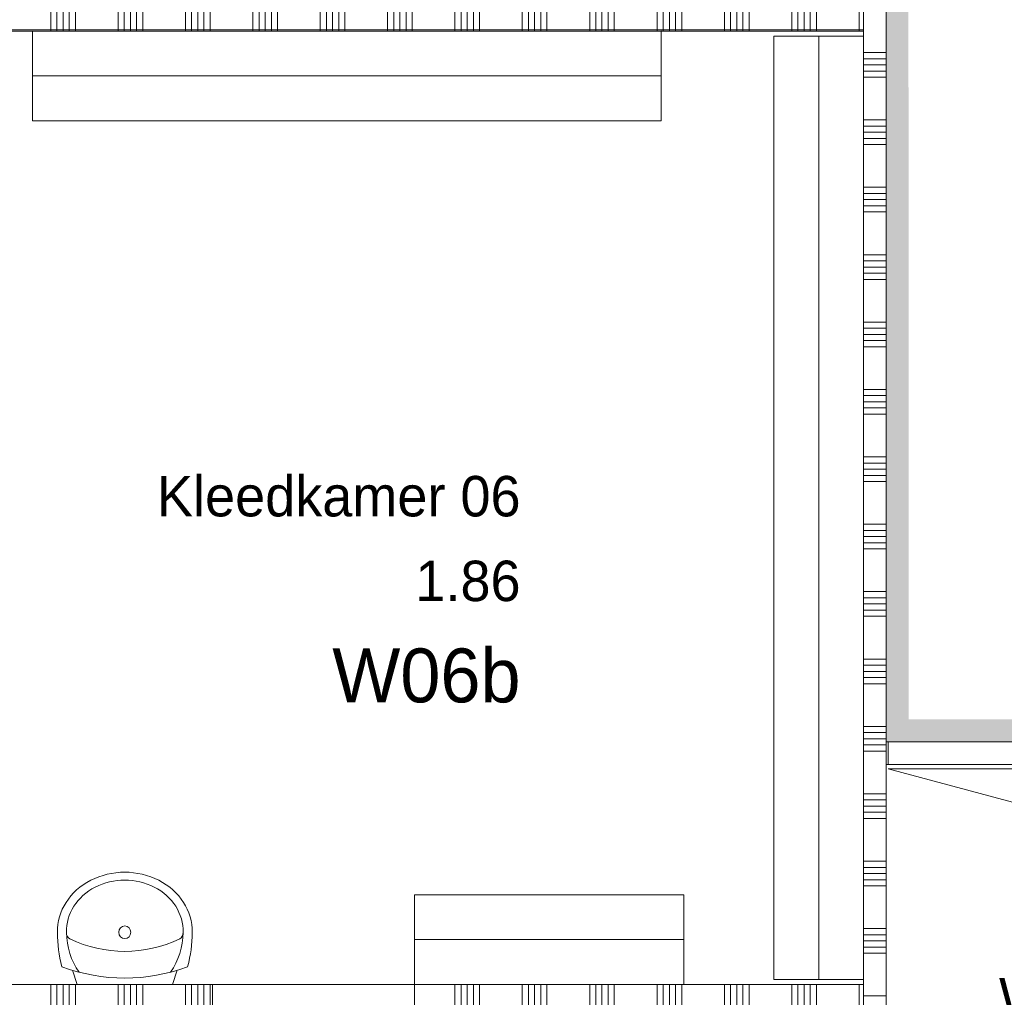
# Model space of a CAD drawing. Header units: millimetres. Extents: x -850 to 154668, y -25041 to 71030.
# Tile 21 of 211: x 46852 to 51237, y 3293 to 7645. Entities that reach past the tile are written whole.
import ezdxf
from ezdxf.enums import TextEntityAlignment as Align

# ---------------------------------------------------------------- set-up
doc = ezdxf.new("R2010")
doc.units = ezdxf.units.MM
doc.header["$MEASUREMENT"] = 0
doc.linetypes.add('B0702', pattern=[117.37, 78.119999, -39.250001])
for name, color, linetype in [('Info Wandafwerking aanduiding', 7, 'Continuous'), ('Info Wandafwerking aanduiding Doorsnede-arcering', 7, 'Continuous'), ('New_22 NC Binnenwanden', 7, 'Continuous'), ('New_22 NC Binnenwanden Deuren', 7, 'Continuous'), ('New_22 NC Binnenwanden Doorsnede-arcering', 7, 'Continuous'), ('New_72 Vaste Inrichting', 7, 'Continuous'), ('New_72 Vaste Inrichting Afdek-arcering', 7, 'Continuous'), ('New_74 Sanitair', 7, 'Continuous'), ('New_Z Ruimtefuncties', 7, 'Continuous'), ('New_Z Ruimtefuncties Zone omranding', 7, 'Continuous'), ('New_Z Ruimtefuncties Zone tekst', 7, 'Continuous')]:
    doc.layers.add(name, color=color, linetype=linetype)
doc.styles.add('GENERATED_STYLE_1', font='txt')
doc.styles.add('GENERATED_STYLE_2', font='txt')

# ---------------------------------------------------------------- blocks, each defined once
blk = doc.blocks.new('Wasbak 2 22 KM')
at = {"layer": 'New_74 Sanitair', "color": 1, "linetype": 'Continuous', "lineweight": 0}
for p, q in [((-212.2, 0), (-233.1, -63.4)), ((212.2, 0), (-212.2, 0)), ((212.2, 0), (233.1, -63.4))]:
    blk.add_line(p, q, dxfattribs=at)
for centre, major_axis, ratio, start_param, end_param in [((0, -1041.4), (0, 1013), 0.882121, 5.964482, 6.601889), ((166.6, -232.4), (0, 528.9), 0.882121, 1.277244, 1.570796), ((0, -238.1), (0, 294.7), 0.882121, 0.900825, 1.551564), ((0, -238.1), (0, 294.7), 0.882121, 4.731621, 5.38236), ((-166.6, -232.4), (0, 528.9), 0.882121, 4.712389, 5.005942), ((0, -869.9), (0, 722.5), 0.882121, 5.889409, 6.676962), ((-230, -232.4), (0, 34), 0.882121, 0.507228, 1.570796), ((230, -232.4), (0, 34), 0.882121, 4.712389, 5.775958), ((0, -236.8), (300, 0), 0.877396, 3.124925, 6.299853), ((0, -236.8), (260, 0), 0.877396, 3.122361, 6.302417)]:
    blk.add_ellipse(centre, major_axis=major_axis, ratio=ratio, start_param=start_param, end_param=end_param, dxfattribs=at)
blk.add_ellipse((0, -232.4), major_axis=(0, 28.2), ratio=0.946667, dxfattribs=at)
blk = doc.blocks.new('Slab_23_2', base_point=(46909.3, 7594.6))
at = {"layer": 'New_72 Vaste Inrichting Afdek-arcering', "linetype": 'Continuous', "lineweight": 0, "true_color": 0x000000}
h = blk.add_hatch(dxfattribs=at)
h.set_pattern_fill('920_Lijnen_horz_150_0002', color=18, style=0, pattern_type=2)
h.set_pattern_definition([(0.015, (47049.02, 7394.6), (-0.056, 218.032), [])])
h.paths.add_polyline_path([(46909.3, 7594.6), (46909, 7194.6), (49709, 7194.6), (49708.9, 7595.3)])
at = {"layer": 'New_72 Vaste Inrichting', "color": 1, "linetype": 'Continuous', "lineweight": 0, "flags": 128}
blk.add_lwpolyline([(46909.3, 7594.6), (46909, 7194.6), (49709, 7194.6), (49708.9, 7595.3)], close=True, dxfattribs=at)
blk = doc.blocks.new('Slab_24_2', base_point=(50610.2, 7572))
at = {"layer": 'New_72 Vaste Inrichting Afdek-arcering', "linetype": 'Continuous', "lineweight": 0, "true_color": 0x000000}
h = blk.add_hatch(dxfattribs=at)
h.set_pattern_fill('920_Lijnen_horz_150_0002', color=18, style=0, pattern_type=2)
h.set_pattern_definition([(270, (50410.15, 7106.6), (218.032, 0), [])])
h.paths.add_polyline_path([(50610.2, 7572), (50210.3, 7572), (50210.1, 3372), (50610.2, 3372)])
at = {"layer": 'New_72 Vaste Inrichting', "color": 1, "linetype": 'Continuous', "lineweight": 0, "flags": 128}
blk.add_lwpolyline([(50610.2, 7572), (50210.3, 7572), (50210.1, 3372), (50610.2, 3372)], close=True, dxfattribs=at)
blk = doc.blocks.new('Slab_25_2', base_point=(49810.1, 3350))
at = {"layer": 'New_72 Vaste Inrichting Afdek-arcering', "linetype": 'Continuous', "lineweight": 0, "true_color": 0x000000}
h = blk.add_hatch(dxfattribs=at)
h.set_pattern_fill('920_Lijnen_horz_150_0002', color=18, style=0, pattern_type=2)
h.set_pattern_definition([(180.001, (47232.35, 3550.01), (-0.003, 218.032), [])])
h.paths.add_polyline_path([(49810.1, 3350), (49809.9, 3749.4), (48609.9, 3749.7), (48609.9, 3350)])
at = {"layer": 'New_72 Vaste Inrichting', "color": 1, "linetype": 'Continuous', "lineweight": 0, "flags": 128}
blk.add_lwpolyline([(49810.1, 3350), (49809.9, 3749.4), (48609.9, 3749.7), (48609.9, 3350)], close=True, dxfattribs=at)
blk = doc.blocks.new('*X1380')
at = {"layer": 'New_22 NC Binnenwanden Doorsnede-arcering', "color": 254, "linetype": 'Continuous', "lineweight": 0, "true_color": 0xe9ebeb}
for p, q in [((45900, 7594.6), (45900, 7694.6)), ((46090.3, 7594.6), (46090.3, 7694.6)), ((46117.7, 7594.6), (46117.7, 7694.6)), ((46145.1, 7594.6), (46145.1, 7694.6)), ((46172.6, 7594.6), (46172.6, 7694.6)), ((46200, 7594.6), (46200, 7694.6)), ((46390.3, 7594.6), (46390.3, 7694.6)), ((46417.7, 7594.6), (46417.7, 7694.6)), ((46445.1, 7594.6), (46445.1, 7694.6)), ((46472.6, 7594.6), (46472.6, 7694.6)), ((46500, 7594.6), (46500, 7694.6)), ((46690.3, 7594.6), (46690.3, 7694.6)), ((46717.7, 7594.6), (46717.7, 7694.6)), ((46745.1, 7594.6), (46745.1, 7694.6)), ((46772.6, 7594.6), (46772.6, 7694.6)), ((46800, 7594.6), (46800, 7694.6)), ((46990.3, 7594.6), (46990.3, 7694.6)), ((47017.7, 7594.6), (47017.7, 7694.6)), ((47045.1, 7594.6), (47045.1, 7694.6)), ((47072.6, 7594.6), (47072.6, 7694.6)), ((47100, 7594.6), (47100, 7694.6)), ((47290.3, 7594.6), (47290.3, 7694.6)), ((47317.7, 7594.6), (47317.7, 7694.6)), ((47345.1, 7594.6), (47345.1, 7694.6)), ((47372.6, 7594.6), (47372.6, 7694.6)), ((47400, 7594.6), (47400, 7694.6)), ((47590.3, 7594.6), (47590.3, 7694.6)), ((47617.7, 7594.6), (47617.7, 7694.6)), ((47645.1, 7594.6), (47645.1, 7694.6)), ((47672.6, 7594.6), (47672.6, 7694.6)), ((47700, 7594.6), (47700, 7694.6)), ((47890.3, 7594.6), (47890.3, 7694.6)), ((47917.7, 7594.6), (47917.7, 7694.6)), ((47945.1, 7594.6), (47945.1, 7694.6)), ((47972.6, 7594.6), (47972.6, 7694.6)), ((48000, 7594.6), (48000, 7694.6)), ((48190.3, 7594.6), (48190.3, 7694.6)), ((48217.7, 7594.6), (48217.7, 7694.6)), ((48245.1, 7594.6), (48245.1, 7694.6)), ((48272.6, 7594.6), (48272.6, 7694.6)), ((48300, 7594.6), (48300, 7694.6)), ((48490.3, 7594.6), (48490.3, 7694.6)), ((48517.7, 7594.6), (48517.7, 7694.6)), ((48545.1, 7594.6), (48545.1, 7694.6)), ((48572.6, 7594.6), (48572.6, 7694.6)), ((48600, 7594.6), (48600, 7694.6)), ((48790.3, 7594.6), (48790.3, 7694.6)), ((48817.7, 7594.6), (48817.7, 7694.6)), ((48845.1, 7594.6), (48845.1, 7694.6)), ((48872.6, 7594.6), (48872.6, 7694.6)), ((48900, 7594.6), (48900, 7694.6)), ((49090.3, 7594.6), (49090.3, 7694.6)), ((49117.7, 7594.6), (49117.7, 7694.6)), ((49145.1, 7594.6), (49145.1, 7694.6)), ((49172.6, 7594.6), (49172.6, 7694.6)), ((49200, 7594.6), (49200, 7694.6)), ((49390.3, 7594.6), (49390.3, 7694.6)), ((49417.7, 7594.6), (49417.7, 7694.6)), ((49445.1, 7594.6), (49445.1, 7694.6)), ((49472.6, 7594.6), (49472.6, 7694.6)), ((49500, 7594.6), (49500, 7694.6)), ((49690.3, 7594.6), (49690.3, 7694.6)), ((49717.7, 7594.6), (49717.7, 7694.6)), ((49745.1, 7594.6), (49745.1, 7694.6)), ((49772.6, 7594.6), (49772.6, 7694.6)), ((49800, 7594.6), (49800, 7694.6)), ((49990.3, 7594.6), (49990.3, 7694.6)), ((50017.7, 7594.6), (50017.7, 7694.6)), ((50045.1, 7594.6), (50045.1, 7694.6)), ((50072.6, 7594.6), (50072.6, 7694.6)), ((50100, 7594.6), (50100, 7694.6)), ((50290.3, 7594.6), (50290.3, 7694.6)), ((50317.7, 7594.6), (50317.7, 7694.6)), ((50345.1, 7594.6), (50345.1, 7694.6)), ((50372.6, 7594.6), (50372.6, 7694.6)), ((50400, 7594.6), (50400, 7694.6)), ((50590.3, 7594.6), (50590.3, 7694.6))]:
    blk.add_line(p, q, dxfattribs=at)
blk = doc.blocks.new('Wall_213_2', base_point=(50610.2, 7694.6))
at = {"layer": 'New_22 NC Binnenwanden', "color": 8, "linetype": 'Continuous', "lineweight": 0, "true_color": 0x778488, "flags": 128}
for points in [[(50610.2, 7694.6), (45885, 7694.6)], [(50610.2, 7694.6), (50610.2, 7594.6)], [(45885, 7594.6), (50610.2, 7594.6)]]:
    blk.add_lwpolyline(points, dxfattribs=at)
at = {"layer": 'New_22 NC Binnenwanden', "color": 8, "lineweight": 0, "true_color": 0x778488}
blk.add_blockref('*X1380', (0, 0), dxfattribs=at)
blk = doc.blocks.new('Wall_356_2', base_point=(51910, 4430))
at = {"layer": 'Info Wandafwerking aanduiding Doorsnede-arcering', "linetype": 'Continuous', "lineweight": 0}
for points in [[(50810.2, 4530), (50710.2, 4430.1), (50810.2, 4430)], [(50710.2, 4530), (50710.2, 4430), (50810.2, 4530)], [(51810, 4530), (50810.2, 4530), (50810.2, 4430), (51810, 4430)]]:
    blk.add_hatch(color=1, dxfattribs=at).paths.add_polyline_path(points)
at = {"layer": 'Info Wandafwerking aanduiding', "color": 9, "linetype": 'Continuous', "lineweight": 0, "flags": 128}
blk.add_lwpolyline([(50710.2, 4430), (50710.2, 4530)], dxfattribs=at)
blk = doc.blocks.new('Wall_357_2', base_point=(50710.2, 4430))
at = {"layer": 'Info Wandafwerking aanduiding Doorsnede-arcering', "linetype": 'Continuous', "lineweight": 0}
for points in [[(50710, 8145.1), (50810, 8145.1), (50810, 8245.1)], [(50710, 8245.1), (50710, 8145.1), (50810, 8245.1)], [(50810.2, 4530), (50810, 8145.1), (50710, 8145.1), (50710.2, 4530)]]:
    blk.add_hatch(color=1, dxfattribs=at).paths.add_polyline_path(points)
at = {"layer": 'Info Wandafwerking aanduiding', "color": 9, "linetype": 'Continuous', "lineweight": 0, "flags": 128}
blk.add_lwpolyline([(50810, 8245.1), (50710, 8245.1)], dxfattribs=at)
blk = doc.blocks.new('*X2518')
at = {"layer": 'New_22 NC Binnenwanden Doorsnede-arcering', "color": 254, "linetype": 'Continuous', "lineweight": 0, "true_color": 0xe9ebeb}
for p, q in [((50642.8, 7498.9), (50610.2, 7498.9)), ((50710.2, 7498.9), (50642.8, 7498.9)), ((50642.8, 7471.5), (50610.2, 7471.5)), ((50710.2, 7471.5), (50642.8, 7471.5)), ((50642.8, 7444.1), (50610.2, 7444.1)), ((50642.8, 7416.6), (50610.2, 7416.6)), ((50710.2, 7444.1), (50642.8, 7444.1)), ((50710.2, 7416.6), (50642.8, 7416.6)), ((50642.8, 7389.2), (50610.2, 7389.2)), ((50710.2, 7389.2), (50642.8, 7389.2)), ((50642.8, 7198.9), (50610.1, 7198.9)), ((50710.1, 7198.9), (50642.8, 7198.9)), ((50642.8, 7171.5), (50610.1, 7171.5)), ((50710.1, 7171.5), (50642.8, 7171.5)), ((50642.8, 7144.1), (50610.1, 7144.1)), ((50642.8, 7116.6), (50610.1, 7116.6)), ((50710.1, 7144.1), (50642.8, 7144.1)), ((50710.1, 7116.6), (50642.8, 7116.6)), ((50642.8, 7089.2), (50610.1, 7089.2)), ((50710.1, 7089.2), (50642.8, 7089.2)), ((50642.8, 6898.9), (50610.1, 6898.9)), ((50710.1, 6898.9), (50642.8, 6898.9)), ((50642.8, 6871.5), (50610.1, 6871.5)), ((50642.8, 6844.1), (50610.1, 6844.1)), ((50710.1, 6871.5), (50642.8, 6871.5)), ((50710.1, 6844.1), (50642.8, 6844.1)), ((50642.8, 6816.6), (50610.1, 6816.6)), ((50710.1, 6816.6), (50642.8, 6816.6)), ((50642.8, 6789.2), (50610.1, 6789.2)), ((50710.1, 6789.2), (50642.8, 6789.2)), ((50642.8, 6598.9), (50610.1, 6598.9)), ((50710.1, 6598.9), (50642.8, 6598.9)), ((50642.8, 6571.5), (50610.1, 6571.5)), ((50642.8, 6544.1), (50610.1, 6544.1)), ((50710.1, 6571.5), (50642.8, 6571.5)), ((50710.1, 6544.1), (50642.8, 6544.1)), ((50642.8, 6516.6), (50610.1, 6516.6)), ((50710.1, 6516.6), (50642.8, 6516.6)), ((50642.8, 6489.2), (50610.1, 6489.2)), ((50710.1, 6489.2), (50642.8, 6489.2)), ((50642.7, 6298.9), (50610.1, 6298.9)), ((50642.7, 6271.5), (50610.1, 6271.5)), ((50710.1, 6298.9), (50642.7, 6298.9)), ((50710.1, 6271.5), (50642.7, 6271.5)), ((50642.7, 6244.1), (50610.1, 6244.1)), ((50710.1, 6244.1), (50642.7, 6244.1)), ((50642.7, 6216.6), (50610.1, 6216.6)), ((50642.7, 6189.2), (50610.1, 6189.2)), ((50710.1, 6216.6), (50642.7, 6216.6)), ((50710.1, 6189.2), (50642.7, 6189.2)), ((50642.7, 5998.9), (50610.1, 5998.9)), ((50642.7, 5971.5), (50610.1, 5971.5)), ((50710.1, 5998.9), (50642.7, 5998.9)), ((50710.1, 5971.5), (50642.7, 5971.5)), ((50642.7, 5944.1), (50610.1, 5944.1)), ((50710.1, 5944.1), (50642.7, 5944.1)), ((50642.7, 5916.6), (50610.1, 5916.6)), ((50642.7, 5889.2), (50610.1, 5889.2)), ((50710.1, 5916.6), (50642.7, 5916.6)), ((50710.1, 5889.2), (50642.7, 5889.2)), ((50642.7, 5698.9), (50610.1, 5698.9)), ((50642.7, 5671.5), (50610.1, 5671.5)), ((50710.1, 5698.9), (50642.7, 5698.9)), ((50710.1, 5671.5), (50642.7, 5671.5)), ((50642.7, 5644.1), (50610.1, 5644.1)), ((50642.7, 5616.6), (50610.1, 5616.6)), ((50710.1, 5644.1), (50642.7, 5644.1)), ((50710.1, 5616.6), (50642.7, 5616.6)), ((50642.7, 5589.2), (50610.1, 5589.2)), ((50710.1, 5589.2), (50642.7, 5589.2)), ((50642.7, 5398.9), (50610.1, 5398.9)), ((50710.1, 5398.9), (50642.7, 5398.9)), ((50642.7, 5371.5), (50610.1, 5371.5)), ((50710.1, 5371.5), (50642.7, 5371.5)), ((50642.7, 5344.1), (50610.1, 5344.1)), ((50642.7, 5316.6), (50610.1, 5316.6)), ((50710.1, 5344.1), (50642.7, 5344.1)), ((50710.1, 5316.6), (50642.7, 5316.6)), ((50642.7, 5289.2), (50610.1, 5289.2)), ((50710.1, 5289.2), (50642.7, 5289.2)), ((50642.7, 5098.9), (50610.1, 5098.9)), ((50710.1, 5098.9), (50642.7, 5098.9)), ((50642.7, 5071.5), (50610.1, 5071.5)), ((50642.7, 5044.1), (50610.1, 5044.1)), ((50710.1, 5071.5), (50642.7, 5071.5)), ((50710.1, 5044.1), (50642.7, 5044.1)), ((50642.7, 5016.6), (50610.1, 5016.6)), ((50710.1, 5016.6), (50642.7, 5016.6)), ((50642.7, 4989.2), (50610.1, 4989.2)), ((50710.1, 4989.2), (50642.7, 4989.2)), ((50642.7, 4798.9), (50610.1, 4798.9)), ((50710.1, 4798.9), (50642.7, 4798.9)), ((50642.7, 4771.5), (50610.1, 4771.5)), ((50642.7, 4744.1), (50610.1, 4744.1)), ((50710.1, 4771.5), (50642.7, 4771.5)), ((50710.1, 4744.1), (50642.7, 4744.1)), ((50642.7, 4716.6), (50610.1, 4716.6)), ((50710.1, 4716.6), (50642.7, 4716.6)), ((50642.7, 4689.2), (50610.1, 4689.2)), ((50710.1, 4689.2), (50642.7, 4689.2)), ((50642.7, 4498.9), (50610.1, 4498.9)), ((50710.1, 4498.9), (50642.7, 4498.9)), ((50642.7, 4471.5), (50610.1, 4471.5)), ((50642.7, 4444.1), (50610.1, 4444.1)), ((50710.1, 4471.5), (50642.7, 4471.5)), ((50710.1, 4444.1), (50642.7, 4444.1)), ((50642.7, 4416.6), (50610.1, 4416.6)), ((50642.7, 4389.2), (50610.1, 4389.2)), ((50710.1, 4416.6), (50642.7, 4416.6)), ((50710.1, 4389.2), (50642.7, 4389.2)), ((50642.7, 4198.9), (50610.1, 4198.9)), ((50642.7, 4171.5), (50610.1, 4171.5)), ((50710.1, 4198.9), (50642.7, 4198.9)), ((50710.1, 4171.5), (50642.7, 4171.5)), ((50642.7, 4144.1), (50610.1, 4144.1)), ((50710.1, 4144.1), (50642.7, 4144.1)), ((50642.7, 4116.6), (50610.1, 4116.6)), ((50642.7, 4089.2), (50610.1, 4089.2)), ((50710.1, 4116.6), (50642.7, 4116.6)), ((50710.1, 4089.2), (50642.7, 4089.2)), ((50642.7, 3898.9), (50610.1, 3898.9)), ((50642.7, 3871.5), (50610.1, 3871.5)), ((50710.1, 3898.9), (50642.7, 3898.9)), ((50710.1, 3871.5), (50642.7, 3871.5)), ((50642.7, 3844.1), (50610.1, 3844.1)), ((50642.7, 3816.6), (50610.1, 3816.6)), ((50710.1, 3844.1), (50642.7, 3844.1)), ((50710.1, 3816.6), (50642.7, 3816.6)), ((50642.7, 3789.2), (50610.1, 3789.2)), ((50710.1, 3789.2), (50642.7, 3789.2)), ((50642.7, 3598.9), (50610.1, 3598.9)), ((50710.1, 3598.9), (50642.7, 3598.9)), ((50642.7, 3571.5), (50610.1, 3571.5)), ((50710.1, 3571.5), (50642.7, 3571.5)), ((50642.7, 3544.1), (50610.1, 3544.1)), ((50642.7, 3516.6), (50610.1, 3516.6)), ((50710.1, 3544.1), (50642.7, 3544.1)), ((50710.1, 3516.6), (50642.7, 3516.6)), ((50642.7, 3489.2), (50610.1, 3489.2)), ((50710.1, 3489.2), (50642.7, 3489.2)), ((50642.7, 3298.9), (50610.1, 3298.9)), ((50710.1, 3298.9), (50642.7, 3298.9))]:
    blk.add_line(p, q, dxfattribs=at)
blk = doc.blocks.new('Wall_495_2', base_point=(50610.2, 8150.1))
at = {"layer": 'New_22 NC Binnenwanden', "color": 8, "linetype": 'Continuous', "lineweight": 0, "true_color": 0x778488, "flags": 128}
for points in [[(50710, 0), (50710.2, 8150.1)], [(50610.2, 8050.1), (50610, 0)]]:
    blk.add_lwpolyline(points, dxfattribs=at)
at = {"layer": 'New_22 NC Binnenwanden', "color": 8, "lineweight": 0, "true_color": 0x778488}
blk.add_blockref('*X2518', (0, 0), dxfattribs=at)
blk = doc.blocks.new('*X2521')
at = {"layer": 'New_22 NC Binnenwanden Doorsnede-arcering', "color": 254, "linetype": 'Continuous', "lineweight": 0, "true_color": 0xe9ebeb}
for p, q in [((45490.3, 3250), (45490.3, 3350)), ((45517.7, 3250), (45517.7, 3350)), ((45545.1, 3250), (45545.1, 3350)), ((45572.6, 3250), (45572.6, 3350)), ((45600, 3250), (45600, 3350)), ((45790.3, 3250), (45790.3, 3350)), ((45817.7, 3250), (45817.7, 3350)), ((45845.1, 3250), (45845.1, 3350)), ((45872.6, 3250), (45872.6, 3350)), ((45900, 3250), (45900, 3350)), ((46090.3, 3250), (46090.3, 3350)), ((46117.7, 3250), (46117.7, 3350)), ((46145.1, 3250), (46145.1, 3350)), ((46172.6, 3250), (46172.6, 3350)), ((46200, 3250), (46200, 3350)), ((46390.3, 3250), (46390.3, 3350)), ((46417.7, 3250), (46417.7, 3350)), ((46445.1, 3250), (46445.1, 3350)), ((46472.6, 3250), (46472.6, 3350)), ((46500, 3250), (46500, 3350)), ((46690.3, 3250), (46690.3, 3350)), ((46717.7, 3250), (46717.7, 3350)), ((46745.1, 3250), (46745.1, 3350)), ((46772.6, 3250), (46772.6, 3350)), ((46800, 3250), (46800, 3350)), ((46990.3, 3250), (46990.3, 3350)), ((47017.7, 3250), (47017.7, 3350)), ((47045.1, 3250), (47045.1, 3350)), ((47072.6, 3250), (47072.6, 3350)), ((47100, 3250), (47100, 3350)), ((47290.3, 3250), (47290.3, 3350)), ((47317.7, 3250), (47317.7, 3350)), ((47345.1, 3250), (47345.1, 3350)), ((47372.6, 3250), (47372.6, 3350)), ((47400, 3250), (47400, 3350)), ((47590.3, 3250), (47590.3, 3350)), ((47617.7, 3250), (47617.7, 3350)), ((47645.1, 3250), (47645.1, 3350)), ((47672.6, 3250), (47672.6, 3350)), ((47700, 3250), (47700, 3350))]:
    blk.add_line(p, q, dxfattribs=at)
blk = doc.blocks.new('*X2522')
at = {"layer": 'New_22 NC Binnenwanden Doorsnede-arcering', "color": 254, "linetype": 'Continuous', "lineweight": 0, "true_color": 0xe9ebeb}
for p, q in [((48790.3, 3250), (48790.3, 3350)), ((48817.7, 3250), (48817.7, 3350)), ((48845.1, 3250), (48845.1, 3350)), ((48872.6, 3250), (48872.6, 3350)), ((48900, 3250), (48900, 3350)), ((49090.3, 3250), (49090.3, 3350)), ((49117.7, 3250), (49117.7, 3350)), ((49145.1, 3250), (49145.1, 3350)), ((49172.6, 3250), (49172.6, 3350)), ((49200, 3250), (49200, 3350)), ((49390.3, 3250), (49390.3, 3350)), ((49417.7, 3250), (49417.7, 3350)), ((49445.1, 3250), (49445.1, 3350)), ((49472.6, 3250), (49472.6, 3350)), ((49500, 3250), (49500, 3350)), ((49690.3, 3250), (49690.3, 3350)), ((49717.7, 3250), (49717.7, 3350)), ((49745.1, 3250), (49745.1, 3350)), ((49772.6, 3250), (49772.6, 3350)), ((49800, 3250), (49800, 3350)), ((49990.3, 3250), (49990.3, 3350)), ((50017.7, 3250), (50017.7, 3350)), ((50045.1, 3250), (50045.1, 3350)), ((50072.6, 3250), (50072.6, 3350)), ((50100, 3250), (50100, 3350)), ((50290.3, 3250), (50290.3, 3350)), ((50317.7, 3250), (50317.7, 3350)), ((50345.1, 3250), (50345.1, 3350)), ((50372.6, 3250), (50372.6, 3350)), ((50400, 3250), (50400, 3350)), ((50590.3, 3250), (50590.3, 3350))]:
    blk.add_line(p, q, dxfattribs=at)
blk = doc.blocks.new('D rechthoekige opening 22_4')
at = {"layer": 'New_22 NC Binnenwanden Deuren', "color": 9, "linetype": 'B0702', "lineweight": 0}
for p, q in [((-450, 114), (450, 114)), ((-450, 14), (450, 14))]:
    blk.add_line(p, q, dxfattribs=at)
at = {"layer": 'New_22 NC Binnenwanden Deuren', "color": 7, "linetype": 'Continuous', "lineweight": 0}
for p, q in [((-450, 14), (-450, 114)), ((450, 14), (450, 114))]:
    blk.add_line(p, q, dxfattribs=at)
blk = doc.blocks.new('Wall_496_2', base_point=(50610, 3350))
at = {"layer": 'New_22 NC Binnenwanden', "color": 8, "linetype": 'Continuous', "lineweight": 0, "true_color": 0x778488}
for p, q in [((47709.9, 3350), (47709.9, 3250)), ((48609.9, 3350), (48609.9, 3250))]:
    blk.add_line(p, q, dxfattribs=at)
at = {"layer": 'New_22 NC Binnenwanden', "color": 8, "linetype": 'Continuous', "lineweight": 0, "true_color": 0x778488, "flags": 128}
for points in [[(47709.9, 3350), (45460.8, 3350)], [(45460.8, 3350), (45460.8, 3250)], [(50610, 3350), (48609.9, 3350)], [(50610, 3350), (50610, 3250)], [(45460.8, 3250), (47709.9, 3250)], [(48609.9, 3250), (50610, 3250)]]:
    blk.add_lwpolyline(points, dxfattribs=at)
at = {"layer": 'New_22 NC Binnenwanden', "color": 8, "lineweight": 0, "true_color": 0x778488}
for name in ['*X2521', '*X2522']:
    blk.add_blockref(name, (0, 0), dxfattribs=at)
at = {"layer": 'New_22 NC Binnenwanden Deuren', "color": 1, "linetype": 'Continuous', "lineweight": 0, "xscale": -1, "zscale": 1000, "rotation": 180}
blk.add_blockref('D rechthoekige opening 22_4', (48159.9, 3364), dxfattribs=at)
blk = doc.blocks.new('*X2541')
at = {"layer": 'New_22 NC Binnenwanden Doorsnede-arcering', "color": 254, "linetype": 'Continuous', "lineweight": 0, "true_color": 0xe9ebeb}
for p, q in [((51900, 4430), (51900, 4330)), ((51927.4, 4430), (51927.4, 4330)), ((51954.9, 4430), (51954.9, 4330)), ((51982.3, 4430), (51982.3, 4330)), ((52009.7, 4430), (52009.7, 4330)), ((52200, 4430), (52200, 4330)), ((52227.4, 4430), (52227.4, 4330)), ((52254.9, 4430), (52254.9, 4330)), ((52282.3, 4430), (52282.3, 4330)), ((52309.7, 4430), (52309.7, 4330)), ((52500, 4430), (52500, 4330)), ((52527.4, 4430), (52527.4, 4330)), ((52554.9, 4430), (52554.9, 4330)), ((52582.3, 4430), (52582.3, 4330)), ((52609.7, 4430), (52609.7, 4330)), ((52800, 4430), (52800, 4330)), ((52827.4, 4430), (52827.4, 4330)), ((52854.9, 4430), (52854.9, 4330)), ((52882.3, 4430), (52882.3, 4330)), ((52909.7, 4430), (52909.7, 4330)), ((53100, 4430), (53100, 4330)), ((53127.4, 4430), (53127.4, 4330)), ((53154.9, 4430), (53154.9, 4330)), ((53182.3, 4430), (53182.3, 4330)), ((53209.7, 4430), (53209.7, 4330)), ((53400, 4430), (53400, 4330))]:
    blk.add_line(p, q, dxfattribs=at)
blk = doc.blocks.new('D1 22_5')
at = {"layer": 'New_22 NC Binnenwanden Deuren', "color": 1, "linetype": 'Continuous', "lineweight": 0}
for q in [(-481.8, 267.6), (-517, 0)]:
    blk.add_line((517, 0), q, dxfattribs=at)
at = {"layer": 'New_22 NC Binnenwanden Deuren', "color": 7, "linetype": 'Continuous', "lineweight": 0}
for p, q in [((-517, -20), (-517, -120)), ((-517, -20), (-517, -120)), ((517, -20), (517, -120)), ((517, -20), (517, -120))]:
    blk.add_line(p, q, dxfattribs=at)
at = {"layer": 'New_22 NC Binnenwanden Deuren', "color": 1, "linetype": 'Continuous', "lineweight": 0}
blk.add_arc((517, 0), 1034, 165, 180, dxfattribs=at)
blk = doc.blocks.new('Wall_500_2', base_point=(50710, 4330))
at = {"layer": 'New_22 NC Binnenwanden', "color": 8, "linetype": 'Continuous', "lineweight": 0, "true_color": 0x778488}
for p, q in [((50720, 4330), (50720, 4430)), ((51754, 4330), (51754, 4430))]:
    blk.add_line(p, q, dxfattribs=at)
at = {"layer": 'New_22 NC Binnenwanden', "color": 8, "linetype": 'Continuous', "lineweight": 0, "true_color": 0x778488, "flags": 128}
for points in [[(50720, 4430), (50710, 4430)], [(50710, 4330), (50710, 4430)], [(53410, 4430), (51754, 4430)], [(53410, 4330), (53410, 4430)], [(50710, 4330), (50720, 4330)], [(51754, 4330), (53410, 4330)]]:
    blk.add_lwpolyline(points, dxfattribs=at)
at = {"layer": 'New_22 NC Binnenwanden', "color": 8, "lineweight": 0, "true_color": 0x778488}
blk.add_blockref('*X2541', (0, 0), dxfattribs=at)
at = {"layer": 'New_22 NC Binnenwanden Deuren', "color": 1, "linetype": 'Continuous', "lineweight": 0, "zscale": 1000, "rotation": 180}
blk.add_blockref('D1 22_5', (51237, 4310), dxfattribs=at)
blk = doc.blocks.new('Kleedkamer 06_1.86_41_2', base_point=(48254.7, 5089.4))
at = {"layer": 'New_Z Ruimtefuncties Zone tekst', "color": 2, "lineweight": 0}
for tag, height, style, p in [('DUMMY_938', 180, 'GENERATED_STYLE_1', (49082.5, 5655.1)), ('ROOM_NAME', 180, 'GENERATED_STYLE_1', (49082.5, 5613.9)), ('DUMMY_939', 180, 'GENERATED_STYLE_1', (49082.5, 5277.9)), ('ROOM_NUMBER', 180, 'GENERATED_STYLE_1', (49082.5, 5236.8)), ('stWallCovering', 240, 'GENERATED_STYLE_2', (49082.5, 4845.9))]:
    blk.add_attdef(tag, text='', height=height, dxfattribs=dict(at, style=style)).set_placement(p, align=Align.TOP_RIGHT)
at = {"layer": 'New_Z Ruimtefuncties Zone tekst', "color": 2, "lineweight": 0, "style": 'GENERATED_STYLE_2'}
blk.add_attdef('DUMMY_940', text='', height=240, dxfattribs=at).set_placement((47426.9, 4900.8), align=Align.TOP_LEFT)
blk = doc.blocks.new('Werkruimte ICT_1.73_68_2', base_point=(52035.6, 2854.6))
at = {"layer": 'New_Z Ruimtefuncties Zone tekst', "color": 2, "lineweight": 0}
for tag, height, style, p in [('DUMMY_938', 180, 'GENERATED_STYLE_1', (52898, 3420.3)), ('ROOM_NAME', 180, 'GENERATED_STYLE_1', (52898, 3379.2)), ('DUMMY_939', 180, 'GENERATED_STYLE_1', (52898, 3043.2)), ('ROOM_NUMBER', 180, 'GENERATED_STYLE_1', (52898, 3002)), ('stWallCovering', 240, 'GENERATED_STYLE_2', (52898, 2611.2))]:
    blk.add_attdef(tag, text='', height=height, dxfattribs=dict(at, style=style)).set_placement(p, align=Align.TOP_RIGHT)
at = {"layer": 'New_Z Ruimtefuncties Zone tekst', "color": 2, "lineweight": 0, "style": 'GENERATED_STYLE_2'}
blk.add_attdef('DUMMY_940', text='', height=240, dxfattribs=at).set_placement((51173.3, 2666), align=Align.TOP_LEFT)

msp = doc.modelspace()

# ---------------------------------------------------------------- linework, layer by layer
at = {"layer": 'New_Z Ruimtefuncties Zone omranding', "color": 41, "linetype": 'Continuous', "lineweight": 0, "true_color": 0xffeeaa, "flags": 128}
msp.add_lwpolyline([(49610, 19390), (49610.3, 8145.1), (50710, 8145.1), (50710, 4430), (51910, 4430), (51910, 8145.1), (53420.1, 8145.1), (53418.3, 10981.1), (52487.8, 10981.5), (52487.8, 10980.9, -0.409378), (51417.6, 12097.7), (51418.3, 19390)], format="xyb", close=True, dxfattribs=at)
at = {"layer": 'New_Z Ruimtefuncties Zone omranding', "color": 122, "linetype": 'Continuous', "lineweight": 0, "true_color": 0x03c7b0, "flags": 128}
msp.add_lwpolyline([(45560.8, 6425.4), (45560.8, 3350), (50610.2, 3350), (50610.2, 6401.4), (50610.2, 7600), (45885.1, 7600), (45885.1, 6425.4)], close=True, dxfattribs=at)
at = {"layer": 'New_Z Ruimtefuncties Zone omranding', "color": 52, "linetype": 'Continuous', "lineweight": 0, "flags": 128}
msp.add_lwpolyline([(53410, 4330), (50710, 4330), (50710, 0), (53410, 0)], close=True, dxfattribs=at)

# ---------------------------------------------------------------- block references
at = {"layer": 'Info Wandafwerking aanduiding', "color": 1, "lineweight": 0}
for name, p in [('Wall_357_2', (50710.2, 4430)), ('Wall_356_2', (51910, 4430))]:
    msp.add_blockref(name, p, dxfattribs=at)
at = {"layer": 'New_22 NC Binnenwanden', "color": 8, "lineweight": 0, "true_color": 0x778488}
for name, p in [('Wall_495_2', (50610.2, 8150.1)), ('Wall_213_2', (50610.2, 7694.6)), ('Wall_500_2', (50710, 4330)), ('Wall_496_2', (50610, 3350))]:
    msp.add_blockref(name, p, dxfattribs=at)
at = {"layer": 'New_72 Vaste Inrichting', "color": 1, "linetype": 'Continuous', "lineweight": 0}
for name, p in [('Slab_23_2', (46909.3, 7594.6)), ('Slab_24_2', (50610.2, 7572)), ('Slab_25_2', (49810.1, 3350))]:
    msp.add_blockref(name, p, dxfattribs=at)
at = {"layer": 'New_74 Sanitair', "color": 1, "linetype": 'Continuous', "lineweight": 0, "zscale": 1000, "rotation": 180}
msp.add_blockref('Wasbak 2 22 KM', (47319.9, 3350), dxfattribs=at)
at = {"layer": 'New_Z Ruimtefuncties', "color": 2, "linetype": 'Continuous', "lineweight": 0}
for name, p, values in [('Kleedkamer 06_1.86_41_2', (48254.7, 5089.4), {'ROOM_NAME': 'Kleedkamer 06', 'ROOM_NUMBER': '1.86', 'stWallCovering': 'W06b'}), ('Werkruimte ICT_1.73_68_2', (52035.6, 2854.6), {'ROOM_NAME': 'Werkruimte ICT', 'ROOM_NUMBER': '1.73', 'stWallCovering': 'W03b'})]:
    msp.add_blockref(name, p, dxfattribs=at).add_auto_attribs(values)

doc.saveas('drawing.dxf')
